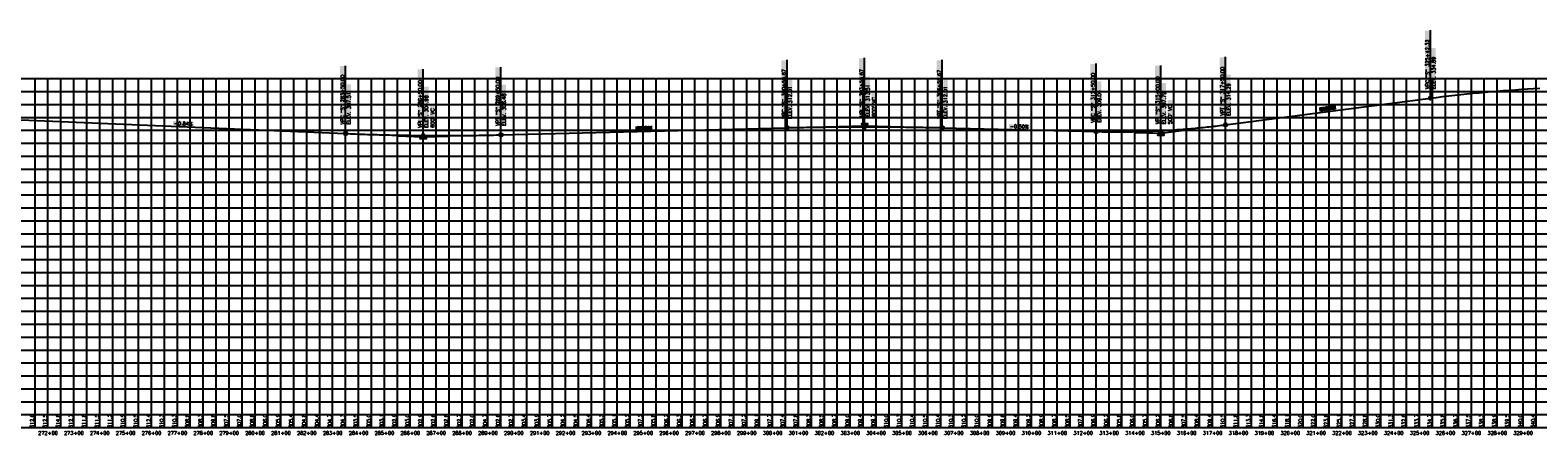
# Model space of a CAD drawing. Extents: x 114466 to 237039, y 16086 to 93345.
# Tile 29 of 81: x 164413 to 170239, y 25586 to 27152. Entities that reach past the tile are written whole.
import ezdxf
from ezdxf.enums import TextEntityAlignment as Align

# ---------------------------------------------------------------- set-up
doc = ezdxf.new("R2010")
doc.units = 0
doc.header["$LTSCALE"] = 50
doc.header["$MEASUREMENT"] = 0
doc.layers.get('0').update_dxf_attribs({"color": 1})
for name, color, linetype in [('STERL_SHIFT2-PBASE', 251, 'Continuous'), ('STERL_SHIFT2-PEGCT', 251, 'Continuous'), ('STERL_SHIFT2-PFGC', 6, 'Continuous'), ('sterl_shift2-PFGCT', 3, 'Continuous'), ('sterl_shift2-PFGCT-B', 3, 'Continuous'), ('STERL_SHIFT2-PGRID', 251, 'Continuous'), ('STERL_SHIFT2-PVGRID', 251, 'Continuous')]:
    doc.layers.add(name, color=color, linetype=linetype)
doc.styles.add('L140', font='ROMANSM.shx', dxfattribs={"height": 14})

# ---------------------------------------------------------------- blocks, each defined once
blk = doc.blocks.new('CRV_CIR')
at = {"color": 155, "const_width": 0.063, "flags": 128}
blk.add_lwpolyline([(-0.0315, 0, 1), (0.0315, 0, 1)], format="xyb", close=True, dxfattribs=at)
for radius in [0.07, 0.0187]:
    blk.add_circle((0, 0), radius)
blk = doc.blocks.new('crv_tri')
for points in [[(0.125, -0.072), (0, 0.144), (-0.125, -0.072)], [(-0.125, -0.072), (0.125, -0.072), (0, 0.144)]]:
    blk.add_hatch(color=155).paths.add_polyline_path(points)
for p, q in [((0, 0.144), (-0.125, -0.072)), ((0.125, -0.072), (0, 0.144)), ((-0.125, -0.072), (0.125, -0.072))]:
    blk.add_line(p, q)
at = {"flags": 128}
for points in [[(0, 0.144), (-0.125, -0.072), (0.125, -0.072)], [(-0.125, -0.072), (0.125, -0.072), (0, 0.144)]]:
    blk.add_lwpolyline(points, close=True, dxfattribs=at)
blk.add_circle((0, 0), 0.025)
blk.add_circle((0, 0), 0.025)
blk.add_circle((0, 0), 0.025)

msp = doc.modelspace()

# ---------------------------------------------------------------- linework, layer by layer
at = {"layer": 'STERL_SHIFT2-PBASE'}
for p, q in [((137615.98245, 25664.70566), (195633.78158, 25664.70566)), ((164431.57245, 25614.70566), (164431.57245, 25664.70566)), ((164481.57245, 25614.70566), (164481.57245, 25664.70566)), ((164531.57245, 25614.70566), (164531.57245, 25664.70566)), ((164581.57245, 25614.70566), (164581.57245, 25664.70566)), ((164631.57245, 25614.70566), (164631.57245, 25664.70566)), ((164681.57245, 25614.70566), (164681.57245, 25664.70566)), ((164731.57245, 25614.70566), (164731.57245, 25664.70566)), ((164781.57245, 25614.70566), (164781.57245, 25664.70566)), ((164831.57245, 25614.70566), (164831.57245, 25664.70566)), ((164881.57245, 25614.70566), (164881.57245, 25664.70566)), ((164931.57245, 25614.70566), (164931.57245, 25664.70566)), ((164981.57245, 25614.70566), (164981.57245, 25664.70566)), ((165031.57245, 25614.70566), (165031.57245, 25664.70566)), ((165081.57245, 25614.70566), (165081.57245, 25664.70566)), ((165131.57245, 25614.70566), (165131.57245, 25664.70566)), ((165181.57245, 25614.70566), (165181.57245, 25664.70566)), ((165231.57245, 25614.70566), (165231.57245, 25664.70566)), ((165281.57245, 25614.70566), (165281.57245, 25664.70566)), ((165331.57245, 25614.70566), (165331.57245, 25664.70566)), ((165381.57245, 25614.70566), (165381.57245, 25664.70566)), ((165431.57245, 25614.70566), (165431.57245, 25664.70566)), ((165481.57245, 25614.70566), (165481.57245, 25664.70566)), ((165531.57245, 25614.70566), (165531.57245, 25664.70566)), ((165581.57245, 25614.70566), (165581.57245, 25664.70566)), ((165631.57245, 25614.70566), (165631.57245, 25664.70566)), ((165681.57245, 25614.70566), (165681.57245, 25664.70566)), ((165731.57245, 25614.70566), (165731.57245, 25664.70566)), ((165781.57245, 25614.70566), (165781.57245, 25664.70566)), ((165831.57245, 25614.70566), (165831.57245, 25664.70566)), ((165881.57245, 25614.70566), (165881.57245, 25664.70566)), ((165931.57245, 25614.70566), (165931.57245, 25664.70566)), ((165981.57245, 25614.70566), (165981.57245, 25664.70566)), ((166031.57245, 25614.70566), (166031.57245, 25664.70566)), ((166081.57245, 25614.70566), (166081.57245, 25664.70566)), ((166131.57245, 25614.70566), (166131.57245, 25664.70566)), ((166181.57245, 25614.70566), (166181.57245, 25664.70566)), ((166231.57245, 25614.70566), (166231.57245, 25664.70566)), ((166281.57245, 25614.70566), (166281.57245, 25664.70566)), ((166331.57245, 25614.70566), (166331.57245, 25664.70566)), ((166381.57245, 25614.70566), (166381.57245, 25664.70566)), ((166431.57245, 25614.70566), (166431.57245, 25664.70566)), ((166481.57245, 25614.70566), (166481.57245, 25664.70566)), ((166531.57245, 25614.70566), (166531.57245, 25664.70566)), ((166581.57245, 25614.70566), (166581.57245, 25664.70566)), ((166631.57245, 25614.70566), (166631.57245, 25664.70566)), ((166681.57245, 25614.70566), (166681.57245, 25664.70566)), ((166731.57245, 25614.70566), (166731.57245, 25664.70566)), ((166781.57245, 25614.70566), (166781.57245, 25664.70566)), ((166831.57245, 25614.70566), (166831.57245, 25664.70566)), ((166881.57245, 25614.70566), (166881.57245, 25664.70566)), ((166931.57245, 25614.70566), (166931.57245, 25664.70566)), ((166981.57245, 25614.70566), (166981.57245, 25664.70566)), ((167031.57245, 25614.70566), (167031.57245, 25664.70566)), ((167081.57245, 25614.70566), (167081.57245, 25664.70566)), ((167131.57245, 25614.70566), (167131.57245, 25664.70566)), ((167181.57245, 25614.70566), (167181.57245, 25664.70566)), ((167231.57245, 25614.70566), (167231.57245, 25664.70566)), ((167281.57245, 25614.70566), (167281.57245, 25664.70566)), ((167331.57245, 25614.70566), (167331.57245, 25664.70566)), ((167381.57245, 25614.70566), (167381.57245, 25664.70566)), ((167431.57245, 25614.70566), (167431.57245, 25664.70566)), ((167481.57245, 25614.70566), (167481.57245, 25664.70566)), ((167531.57245, 25614.70566), (167531.57245, 25664.70566)), ((167581.57245, 25614.70566), (167581.57245, 25664.70566)), ((167631.57245, 25614.70566), (167631.57245, 25664.70566)), ((167681.57245, 25614.70566), (167681.57245, 25664.70566)), ((167731.57245, 25614.70566), (167731.57245, 25664.70566)), ((167781.57245, 25614.70566), (167781.57245, 25664.70566)), ((167831.57245, 25614.70566), (167831.57245, 25664.70566)), ((167881.57245, 25614.70566), (167881.57245, 25664.70566)), ((167931.57245, 25614.70566), (167931.57245, 25664.70566)), ((167981.57245, 25614.70566), (167981.57245, 25664.70566)), ((168031.57245, 25614.70566), (168031.57245, 25664.70566)), ((168081.57245, 25614.70566), (168081.57245, 25664.70566)), ((168131.57245, 25614.70566), (168131.57245, 25664.70566)), ((168181.57245, 25614.70566), (168181.57245, 25664.70566)), ((168231.57245, 25614.70566), (168231.57245, 25664.70566)), ((168281.57245, 25614.70566), (168281.57245, 25664.70566)), ((168331.57245, 25614.70566), (168331.57245, 25664.70566)), ((168381.57245, 25614.70566), (168381.57245, 25664.70566)), ((168431.57245, 25614.70566), (168431.57245, 25664.70566)), ((168481.57245, 25614.70566), (168481.57245, 25664.70566)), ((168531.57245, 25614.70566), (168531.57245, 25664.70566)), ((168581.57245, 25614.70566), (168581.57245, 25664.70566)), ((168631.57245, 25614.70566), (168631.57245, 25664.70566)), ((168681.57245, 25614.70566), (168681.57245, 25664.70566)), ((168731.57245, 25614.70566), (168731.57245, 25664.70566)), ((168781.57245, 25614.70566), (168781.57245, 25664.70566)), ((168831.57245, 25614.70566), (168831.57245, 25664.70566)), ((168881.57245, 25614.70566), (168881.57245, 25664.70566)), ((168931.57245, 25614.70566), (168931.57245, 25664.70566)), ((168981.57245, 25614.70566), (168981.57245, 25664.70566)), ((169031.57245, 25614.70566), (169031.57245, 25664.70566)), ((169081.57245, 25614.70566), (169081.57245, 25664.70566)), ((169131.57245, 25614.70566), (169131.57245, 25664.70566)), ((169181.57245, 25614.70566), (169181.57245, 25664.70566)), ((169231.57245, 25614.70566), (169231.57245, 25664.70566)), ((169281.57245, 25614.70566), (169281.57245, 25664.70566)), ((169331.57245, 25614.70566), (169331.57245, 25664.70566)), ((169381.57245, 25614.70566), (169381.57245, 25664.70566)), ((169431.57245, 25614.70566), (169431.57245, 25664.70566)), ((169481.57245, 25614.70566), (169481.57245, 25664.70566)), ((169531.57245, 25614.70566), (169531.57245, 25664.70566)), ((169581.57245, 25614.70566), (169581.57245, 25664.70566)), ((169631.57245, 25614.70566), (169631.57245, 25664.70566)), ((169681.57245, 25614.70566), (169681.57245, 25664.70566)), ((169731.57245, 25614.70566), (169731.57245, 25664.70566)), ((169781.57245, 25614.70566), (169781.57245, 25664.70566)), ((169831.57245, 25614.70566), (169831.57245, 25664.70566)), ((169881.57245, 25614.70566), (169881.57245, 25664.70566)), ((169931.57245, 25614.70566), (169931.57245, 25664.70566)), ((169981.57245, 25614.70566), (169981.57245, 25664.70566)), ((170031.57245, 25614.70566), (170031.57245, 25664.70566)), ((170081.57245, 25614.70566), (170081.57245, 25664.70566)), ((170131.57245, 25614.70566), (170131.57245, 25664.70566)), ((170181.57245, 25614.70566), (170181.57245, 25664.70566)), ((170231.57245, 25614.70566), (170231.57245, 25664.70566)), ((137615.98245, 25614.70566), (195633.78158, 25614.70566))]:
    msp.add_line(p, q, dxfattribs=at)
at = {"layer": 'STERL_SHIFT2-PFGC'}
for p, q in [((169031.57245, 26786.13703), (169823.89331, 26889.13874)), ((164376.71328, 26805.12773), (165631.57245, 26752.24616)), ((166231.57245, 26747.10372), (167337.2385, 26774.74538)), ((167937.2385, 26774.74538), (168531.57245, 26759.88703))]:
    msp.add_line(p, q, dxfattribs=at)
for points in [[(169823.89331, 26889.13874), (169847.33081, 26892.13435), (169870.76831, 26895.02741), (169894.20581, 26897.81794), (169917.64331, 26900.50593), (169941.08081, 26903.09138), (169964.51831, 26905.57429), (169987.95581, 26907.95466), (170011.39331, 26910.23249), (170034.83081, 26912.40778), (170058.26831, 26914.48054), (170081.70581, 26916.45075), (170105.14331, 26918.31843), (170128.58081, 26920.08356), (170152.01831, 26921.74616), (170175.45581, 26923.30622), (170198.89331, 26924.76374), (170222.33081, 26926.11872), (170245.76831, 26927.37116)], [(165631.57245, 26752.24616), (165640.94745, 26751.856), (165650.32245, 26751.47568), (165659.69745, 26751.10519), (165669.07245, 26750.74454), (165678.44745, 26750.39372), (165687.82245, 26750.05273), (165697.19745, 26749.72159), (165706.57245, 26749.40028), (165715.94745, 26749.0888), (165725.32245, 26748.78716), (165734.69745, 26748.49535), (165744.07245, 26748.21338), (165753.44745, 26747.94124), (165762.82245, 26747.67894), (165772.19745, 26747.42647), (165781.57245, 26747.18384), (165790.94745, 26746.95105), (165800.32245, 26746.72809), (165809.69745, 26746.51496), (165819.07245, 26746.31167), (165828.44745, 26746.11822), (165837.82245, 26745.9346), (165847.19745, 26745.76081), (165856.57245, 26745.59686), (165865.94745, 26745.44275), (165875.32245, 26745.29847), (165884.69745, 26745.16403), (165894.07245, 26745.03942), (165903.44745, 26744.92464), (165912.82245, 26744.8197), (165922.19745, 26744.7246), (165931.57245, 26744.63933), (165940.94745, 26744.5639), (165950.32245, 26744.4983), (165959.69745, 26744.44254), (165969.07245, 26744.39661), (165978.44745, 26744.36052), (165987.82245, 26744.33426), (165997.19745, 26744.31784), (166006.57245, 26744.31125), (166015.94745, 26744.3145), (166025.32245, 26744.32759), (166034.69745, 26744.35051), (166044.07245, 26744.38326), (166053.44745, 26744.42585), (166062.82245, 26744.47827), (166072.19745, 26744.54053), (166081.57245, 26744.61263), (166090.94745, 26744.69456), (166100.32245, 26744.78632), (166109.69745, 26744.88792), (166119.07245, 26744.99936), (166128.44745, 26745.12063), (166137.82245, 26745.25173), (166147.19745, 26745.39267), (166156.57245, 26745.54345), (166165.94745, 26745.70406), (166175.32245, 26745.87451), (166184.69745, 26746.05479), (166194.07245, 26746.24491), (166203.44745, 26746.44486), (166212.82245, 26746.65465), (166222.19745, 26746.87427), (166231.57245, 26747.10372)], [(167337.2385, 26774.74538), (167346.6135, 26774.97609), (167355.9885, 26775.19948), (167365.3635, 26775.41554), (167374.7385, 26775.62428), (167384.1135, 26775.8257), (167393.4885, 26776.01979), (167402.8635, 26776.20656), (167412.2385, 26776.386), (167421.6135, 26776.55812), (167430.9885, 26776.72292), (167440.3635, 26776.88039), (167449.7385, 26777.03053), (167459.1135, 26777.17335), (167468.4885, 26777.30885), (167477.8635, 26777.43703), (167487.2385, 26777.55788), (167496.6135, 26777.6714), (167505.9885, 26777.7776), (167515.3635, 26777.87648), (167524.7385, 26777.96803), (167534.1135, 26778.05226), (167543.4885, 26778.12917), (167552.8635, 26778.19875), (167562.2385, 26778.261), (167571.6135, 26778.31593), (167580.9885, 26778.36354), (167590.3635, 26778.40382), (167599.7385, 26778.43678), (167609.1135, 26778.46242), (167618.4885, 26778.48073), (167627.8635, 26778.49171), (167637.2385, 26778.49538), (167646.6135, 26778.49171), (167655.9885, 26778.48073), (167665.3635, 26778.46242), (167674.7385, 26778.43678), (167684.1135, 26778.40382), (167693.4885, 26778.36354), (167702.8635, 26778.31593), (167712.2385, 26778.261), (167721.6135, 26778.19875), (167730.9885, 26778.12917), (167740.3635, 26778.05226), (167749.7385, 26777.96803), (167759.1135, 26777.87648), (167768.4885, 26777.7776), (167777.8635, 26777.6714), (167787.2385, 26777.55788), (167796.6135, 26777.43703), (167805.9885, 26777.30885), (167815.3635, 26777.17335), (167824.7385, 26777.03053), (167834.1135, 26776.88039), (167843.4885, 26776.72292), (167852.8635, 26776.55812), (167862.2385, 26776.386), (167871.6135, 26776.20656), (167880.9885, 26776.01979), (167890.3635, 26775.8257), (167899.7385, 26775.62428), (167909.1135, 26775.41554), (167918.4885, 26775.19948), (167927.8635, 26774.97609), (167937.2385, 26774.74538)], [(168531.57245, 26759.88703), (168539.38495, 26759.70118), (168547.19745, 26759.53424), (168555.00995, 26759.38623), (168562.82245, 26759.25714), (168570.63495, 26759.14698), (168578.44745, 26759.05573), (168586.25995, 26758.9834), (168594.07245, 26758.93), (168601.88495, 26758.89551), (168609.69745, 26758.87995), (168617.50995, 26758.8833), (168625.32245, 26758.90558), (168633.13495, 26758.94678), (168640.94745, 26759.0069), (168648.75995, 26759.08594), (168656.57245, 26759.1839), (168664.38495, 26759.30079), (168672.19745, 26759.43659), (168680.00995, 26759.59131), (168687.82245, 26759.76496), (168695.63495, 26759.95752), (168703.44745, 26760.16901), (168711.25995, 26760.39942), (168719.07245, 26760.64875), (168726.88495, 26760.917), (168734.69745, 26761.20417), (168742.50995, 26761.51026), (168750.32245, 26761.83527), (168758.13495, 26762.1792), (168765.94745, 26762.54206), (168773.75995, 26762.92383), (168781.57245, 26763.32453), (168789.38495, 26763.74414), (168797.19745, 26764.18268), (168805.00995, 26764.64014), (168812.82245, 26765.11652), (168820.63495, 26765.61182), (168828.44745, 26766.12604), (168836.25995, 26766.65918), (168844.07245, 26767.21125), (168851.88495, 26767.78223), (168859.69745, 26768.37214), (168867.50995, 26768.98096), (168875.32245, 26769.60871), (168883.13495, 26770.25537), (168890.94745, 26770.92096), (168898.75995, 26771.60547), (168906.57245, 26772.3089), (168914.38495, 26773.03125), (168922.19745, 26773.77253), (168930.00995, 26774.53272), (168937.82245, 26775.31183), (168945.63495, 26776.10987), (168953.44745, 26776.92682), (168961.25995, 26777.7627), (168969.07245, 26778.6175), (168976.88495, 26779.49121), (168984.69745, 26780.38385), (168992.50995, 26781.29541), (169000.32245, 26782.22589), (169008.13495, 26783.1753), (169015.94745, 26784.14362), (169023.75995, 26785.13086), (169031.57245, 26786.13703)]]:
    msp.add_lwpolyline(points, dxfattribs=at)
at = {"layer": 'sterl_shift2-PFGCT'}
for p, q in [((169823.89331, 26889.13874), (169823.89331, 27152.30541)), ((167337.2385, 26774.74538), (167337.2385, 27037.91204)), ((167637.2385, 26782.24538), (167637.2385, 27045.41204)), ((167937.2385, 26774.74538), (167937.2385, 27037.91204)), ((169031.57245, 26786.13703), (169031.57245, 27048.66656)), ((165631.57245, 26752.24616), (165631.57245, 27014.39686)), ((165931.57245, 26739.60373), (165931.57245, 27001.45663)), ((166231.57245, 26747.10373), (166231.57245, 27009.22077)), ((168531.57245, 26759.88703), (168531.57245, 27023.14067)), ((168781.57245, 26753.63703), (168781.57245, 27015.11818))]:
    msp.add_line(p, q, dxfattribs=at)
at = {"layer": 'sterl_shift2-PFGCT', "color": 155}
for points in [[(169820.42664, 26924.60541), (169802.02664, 26924.60541), (169820.42664, 27150.33874), (169802.02664, 27150.33874)], [(167333.77184, 26810.21204), (167315.37184, 26810.21204), (167333.77184, 27035.94538), (167315.37184, 27035.94538)], [(167633.77184, 26817.71204), (167615.37184, 26817.71204), (167633.77184, 27043.44538), (167615.37184, 27043.44538)], [(167933.77184, 26810.21204), (167915.37184, 26810.21204), (167933.77184, 27035.94538), (167915.37184, 27035.94538)], [(169028.10578, 26821.60369), (169009.70578, 26821.60369), (169028.10578, 27047.33703), (169009.70578, 27047.33703)], [(169844.29331, 26924.73874), (169827.49331, 26924.73874), (169844.29331, 27083.53874), (169827.49331, 27083.53874)], [(165628.10578, 26787.71283), (165609.70578, 26787.71283), (165628.10578, 27013.44616), (165609.70578, 27013.44616)], [(165928.10578, 26775.07039), (165909.70578, 26775.07039), (165928.10578, 27000.80373), (165909.70578, 27000.80373)], [(166228.10578, 26782.57039), (166209.70578, 26782.57039), (166228.10578, 27008.30373), (166209.70578, 27008.30373)], [(168528.10578, 26795.35369), (168509.70578, 26795.35369), (168528.10578, 27021.08703), (168509.70578, 27021.08703)], [(168778.10578, 26789.10369), (168759.70578, 26789.10369), (168778.10578, 27014.83703), (168759.70578, 27014.83703)], [(169051.97245, 26821.73703), (169035.17245, 26821.73703), (169051.97245, 26980.53703), (169035.17245, 26980.53703)], [(165651.97245, 26787.84616), (165635.17245, 26787.84616), (165651.97245, 26942.64616), (165635.17245, 26942.64616)], [(165951.97245, 26775.20373), (165935.17245, 26775.20373), (165951.97245, 26934.00373), (165935.17245, 26934.00373)], [(166251.97245, 26782.70373), (166235.17245, 26782.70373), (166251.97245, 26941.50373), (166235.17245, 26941.50373)], [(167357.6385, 26810.34538), (167340.8385, 26810.34538), (167357.6385, 26965.14538), (167340.8385, 26965.14538)], [(167657.6385, 26817.84538), (167640.8385, 26817.84538), (167657.6385, 26972.64538), (167640.8385, 26972.64538)], [(167957.6385, 26810.34538), (167940.8385, 26810.34538), (167957.6385, 26965.14538), (167940.8385, 26965.14538)], [(168551.97245, 26795.48703), (168535.17245, 26795.48703), (168551.97245, 26954.28703), (168535.17245, 26954.28703)], [(168801.97245, 26789.23703), (168785.17245, 26789.23703), (168801.97245, 26948.03703), (168785.17245, 26948.03703)], [(165976.10578, 26775.07039), (165957.70578, 26775.07039), (165976.10578, 26867.47039), (165957.70578, 26867.47039)], [(167681.77184, 26817.71204), (167663.37184, 26817.71204), (167681.77184, 26910.11204), (167663.37184, 26910.11204)], [(168826.10578, 26789.10369), (168807.70578, 26789.10369), (168826.10578, 26881.50369), (168807.70578, 26881.50369)], [(169394.47736, 26836.94898), (169392.31359, 26853.60906), (169460.05988, 26845.46666), (169457.89611, 26862.12674)], [(164964.59635, 26783.95917), (164965.30475, 26800.74422), (165043.99234, 26780.60835), (165044.70074, 26797.39341)], [(166751.25921, 26763.6963), (166750.83898, 26780.49105), (166817.37185, 26765.35055), (166816.95162, 26782.14529)], [(168194.77452, 26771.90896), (168195.19475, 26788.7037), (168274.21632, 26769.9212), (168274.63655, 26786.71594)]]:
    msp.add_solid(points, dxfattribs=at)
at = {"layer": 'sterl_shift2-PFGCT-B'}
for p, q in [((165831.66112, 26743.81413), (165931.57245, 26739.60372)), ((165931.57245, 26739.60372), (166031.54121, 26742.10294)), ((167537.26974, 26779.74616), (167637.2385, 26782.24538)), ((167637.2385, 26782.24538), (167737.20727, 26779.74616)), ((168681.60368, 26756.13625), (168781.57245, 26753.63703)), ((168781.57245, 26753.63703), (168880.73801, 26766.52855))]:
    msp.add_line(p, q, dxfattribs=at)
at = {"layer": 'STERL_SHIFT2-PGRID'}
for p, q in [((137615.98245, 26964.70566), (195633.78158, 26964.70566)), ((164431.57245, 25664.70566), (164431.57245, 26964.70566)), ((164481.57245, 25664.70566), (164481.57245, 26964.70566)), ((164531.57245, 25664.70566), (164531.57245, 26964.70566)), ((164581.57245, 25664.70566), (164581.57245, 26964.70566)), ((164631.57245, 25664.70566), (164631.57245, 26964.70566)), ((164681.57245, 25664.70566), (164681.57245, 26964.70566)), ((164731.57245, 25664.70566), (164731.57245, 26964.70566)), ((164781.57245, 25664.70566), (164781.57245, 26964.70566)), ((164831.57245, 25664.70566), (164831.57245, 26964.70566)), ((164881.57245, 25664.70566), (164881.57245, 26964.70566)), ((164931.57245, 25664.70566), (164931.57245, 26964.70566)), ((164981.57245, 25664.70566), (164981.57245, 26964.70566)), ((165031.57245, 25664.70566), (165031.57245, 26964.70566)), ((165081.57245, 25664.70566), (165081.57245, 26964.70566)), ((165131.57245, 25664.70566), (165131.57245, 26964.70566)), ((165181.57245, 25664.70566), (165181.57245, 26964.70566)), ((165231.57245, 25664.70566), (165231.57245, 26964.70566)), ((165281.57245, 25664.70566), (165281.57245, 26964.70566)), ((165331.57245, 25664.70566), (165331.57245, 26964.70566)), ((165381.57245, 25664.70566), (165381.57245, 26964.70566)), ((165431.57245, 25664.70566), (165431.57245, 26964.70566)), ((165481.57245, 25664.70566), (165481.57245, 26964.70566)), ((165531.57245, 25664.70566), (165531.57245, 26964.70566)), ((165581.57245, 25664.70566), (165581.57245, 26964.70566)), ((165631.57245, 25664.70566), (165631.57245, 26964.70566)), ((165681.57245, 25664.70566), (165681.57245, 26964.70566)), ((165731.57245, 25664.70566), (165731.57245, 26964.70566)), ((165781.57245, 25664.70566), (165781.57245, 26964.70566)), ((165831.57245, 25664.70566), (165831.57245, 26964.70566)), ((165881.57245, 25664.70566), (165881.57245, 26964.70566)), ((165931.57245, 25664.70566), (165931.57245, 26964.70566)), ((165981.57245, 25664.70566), (165981.57245, 26964.70566)), ((166031.57245, 25664.70566), (166031.57245, 26964.70566)), ((166081.57245, 25664.70566), (166081.57245, 26964.70566)), ((166131.57245, 25664.70566), (166131.57245, 26964.70566)), ((166181.57245, 25664.70566), (166181.57245, 26964.70566)), ((166231.57245, 25664.70566), (166231.57245, 26964.70566)), ((166281.57245, 25664.70566), (166281.57245, 26964.70566)), ((166331.57245, 25664.70566), (166331.57245, 26964.70566)), ((166381.57245, 25664.70566), (166381.57245, 26964.70566)), ((166431.57245, 25664.70566), (166431.57245, 26964.70566)), ((166481.57245, 25664.70566), (166481.57245, 26964.70566)), ((166531.57245, 25664.70566), (166531.57245, 26964.70566)), ((166581.57245, 25664.70566), (166581.57245, 26964.70566)), ((166631.57245, 25664.70566), (166631.57245, 26964.70566)), ((166681.57245, 25664.70566), (166681.57245, 26964.70566)), ((166731.57245, 25664.70566), (166731.57245, 26964.70566)), ((166781.57245, 25664.70566), (166781.57245, 26964.70566)), ((166831.57245, 25664.70566), (166831.57245, 26964.70566)), ((166881.57245, 25664.70566), (166881.57245, 26964.70566)), ((166931.57245, 25664.70566), (166931.57245, 26964.70566)), ((166981.57245, 25664.70566), (166981.57245, 26964.70566)), ((167031.57245, 25664.70566), (167031.57245, 26964.70566)), ((167081.57245, 25664.70566), (167081.57245, 26964.70566)), ((167131.57245, 25664.70566), (167131.57245, 26964.70566)), ((167181.57245, 25664.70566), (167181.57245, 26964.70566)), ((167231.57245, 25664.70566), (167231.57245, 26964.70566)), ((167281.57245, 25664.70566), (167281.57245, 26964.70566)), ((167331.57245, 25664.70566), (167331.57245, 26964.70566)), ((167381.57245, 25664.70566), (167381.57245, 26964.70566)), ((167431.57245, 25664.70566), (167431.57245, 26964.70566)), ((167481.57245, 25664.70566), (167481.57245, 26964.70566)), ((167531.57245, 25664.70566), (167531.57245, 26964.70566)), ((167581.57245, 25664.70566), (167581.57245, 26964.70566)), ((167631.57245, 25664.70566), (167631.57245, 26964.70566)), ((167681.57245, 25664.70566), (167681.57245, 26964.70566)), ((167731.57245, 25664.70566), (167731.57245, 26964.70566)), ((167781.57245, 25664.70566), (167781.57245, 26964.70566)), ((167831.57245, 25664.70566), (167831.57245, 26964.70566)), ((167881.57245, 25664.70566), (167881.57245, 26964.70566)), ((167931.57245, 25664.70566), (167931.57245, 26964.70566)), ((167981.57245, 25664.70566), (167981.57245, 26964.70566)), ((168031.57245, 25664.70566), (168031.57245, 26964.70566)), ((168081.57245, 25664.70566), (168081.57245, 26964.70566)), ((168131.57245, 25664.70566), (168131.57245, 26964.70566)), ((168181.57245, 25664.70566), (168181.57245, 26964.70566)), ((168231.57245, 25664.70566), (168231.57245, 26964.70566)), ((168281.57245, 25664.70566), (168281.57245, 26964.70566)), ((168331.57245, 25664.70566), (168331.57245, 26964.70566)), ((168381.57245, 25664.70566), (168381.57245, 26964.70566)), ((168431.57245, 25664.70566), (168431.57245, 26964.70566)), ((168481.57245, 25664.70566), (168481.57245, 26964.70566)), ((168531.57245, 25664.70566), (168531.57245, 26964.70566)), ((168581.57245, 25664.70566), (168581.57245, 26964.70566)), ((168631.57245, 25664.70566), (168631.57245, 26964.70566)), ((168681.57245, 25664.70566), (168681.57245, 26964.70566)), ((168731.57245, 25664.70566), (168731.57245, 26964.70566)), ((168781.57245, 25664.70566), (168781.57245, 26964.70566)), ((168831.57245, 25664.70566), (168831.57245, 26964.70566)), ((168881.57245, 25664.70566), (168881.57245, 26964.70566)), ((168931.57245, 25664.70566), (168931.57245, 26964.70566)), ((168981.57245, 25664.70566), (168981.57245, 26964.70566)), ((169031.57245, 25664.70566), (169031.57245, 26964.70566)), ((169081.57245, 25664.70566), (169081.57245, 26964.70566)), ((169131.57245, 25664.70566), (169131.57245, 26964.70566)), ((169181.57245, 25664.70566), (169181.57245, 26964.70566)), ((169231.57245, 25664.70566), (169231.57245, 26964.70566)), ((169281.57245, 25664.70566), (169281.57245, 26964.70566)), ((169331.57245, 25664.70566), (169331.57245, 26964.70566)), ((169381.57245, 25664.70566), (169381.57245, 26964.70566)), ((169431.57245, 25664.70566), (169431.57245, 26964.70566)), ((169481.57245, 25664.70566), (169481.57245, 26964.70566)), ((169531.57245, 25664.70566), (169531.57245, 26964.70566)), ((169581.57245, 25664.70566), (169581.57245, 26964.70566)), ((169631.57245, 25664.70566), (169631.57245, 26964.70566)), ((169681.57245, 25664.70566), (169681.57245, 26964.70566)), ((169731.57245, 25664.70566), (169731.57245, 26964.70566)), ((169781.57245, 25664.70566), (169781.57245, 26964.70566)), ((169831.57245, 25664.70566), (169831.57245, 26964.70566)), ((169881.57245, 25664.70566), (169881.57245, 26964.70566)), ((169931.57245, 25664.70566), (169931.57245, 26964.70566)), ((169981.57245, 25664.70566), (169981.57245, 26964.70566)), ((170031.57245, 25664.70566), (170031.57245, 26964.70566)), ((170081.57245, 25664.70566), (170081.57245, 26964.70566)), ((170131.57245, 25664.70566), (170131.57245, 26964.70566)), ((170181.57245, 25664.70566), (170181.57245, 26964.70566)), ((170231.57245, 25664.70566), (170231.57245, 26964.70566)), ((137615.98245, 26914.70566), (195633.78158, 26914.70566)), ((137615.98245, 26864.70566), (195633.78158, 26864.70566)), ((137615.98245, 26814.70566), (195633.78158, 26814.70566)), ((137615.98245, 26764.70566), (195633.78158, 26764.70566)), ((137615.98245, 26714.70566), (195633.78158, 26714.70566)), ((137615.98245, 26664.70566), (195633.78158, 26664.70566)), ((137615.98245, 26614.70566), (195633.78158, 26614.70566)), ((137615.98245, 26564.70566), (195633.78158, 26564.70566)), ((137615.98245, 26514.70566), (195633.78158, 26514.70566)), ((137615.98245, 26464.70566), (195633.78158, 26464.70566)), ((137615.98245, 26414.70566), (195633.78158, 26414.70566)), ((137615.98245, 26364.70566), (195633.78158, 26364.70566)), ((137615.98245, 26314.70566), (195633.78158, 26314.70566)), ((137615.98245, 26264.70566), (195633.78158, 26264.70566)), ((137615.98245, 26214.70566), (195633.78158, 26214.70566)), ((137615.98245, 26164.70566), (195633.78158, 26164.70566)), ((137615.98245, 26114.70566), (195633.78158, 26114.70566)), ((137615.98245, 26064.70566), (195633.78158, 26064.70566)), ((137615.98245, 26014.70566), (195633.78158, 26014.70566)), ((137615.98245, 25964.70566), (195633.78158, 25964.70566)), ((137615.98245, 25914.70566), (195633.78158, 25914.70566)), ((137615.98245, 25864.70566), (195633.78158, 25864.70566)), ((137615.98245, 25814.70566), (195633.78158, 25814.70566)), ((137615.98245, 25764.70566), (195633.78158, 25764.70566)), ((137615.98245, 25714.70566), (195633.78158, 25714.70566))]:
    msp.add_line(p, q, dxfattribs=at)
at = {"layer": 'STERL_SHIFT2-PVGRID'}
for p, q in [((170231.57245, 25664.70566), (170231.57245, 26916.54198)), ((169581.57245, 25664.70566), (169581.57245, 26858.86772)), ((169631.57245, 25664.70566), (169631.57245, 26864.6979)), ((169681.57245, 25664.70566), (169681.57245, 26871.34773)), ((169731.57245, 25664.70566), (169731.57245, 26877.49623)), ((169781.57245, 25664.70566), (169781.57245, 26883.21533)), ((169831.57245, 25664.70566), (169831.57245, 26888.1195)), ((169881.57245, 25664.70566), (169881.57245, 26893.6868)), ((169931.57245, 25664.70566), (169931.57245, 26898.33461)), ((169981.57245, 25664.70566), (169981.57245, 26902.12177)), ((170031.57245, 25664.70566), (170031.57245, 26905.97712)), ((170081.57245, 25664.70566), (170081.57245, 26909.35412)), ((170131.57245, 25664.70566), (170131.57245, 26912.24358)), ((170181.57245, 25664.70566), (170181.57245, 26914.48469)), ((169281.57245, 25664.70566), (169281.57245, 26804.9764)), ((169331.57245, 25664.70566), (169331.57245, 26814.61752)), ((169381.57245, 25664.70566), (169381.57245, 26824.51478)), ((169431.57245, 25664.70566), (169431.57245, 26833.50521)), ((169481.57245, 25664.70566), (169481.57245, 26840.34232)), ((169531.57245, 25664.70566), (169531.57245, 26851.03084)), ((164431.57245, 25664.70566), (164431.57245, 26777.6912)), ((164481.57245, 25664.70566), (164481.57245, 26777.32612)), ((164531.57245, 25664.70566), (164531.57245, 26788.775)), ((164581.57245, 25664.70566), (164581.57245, 26778.36391)), ((164631.57245, 25664.70566), (164631.57245, 26773.70228)), ((164681.57245, 25664.70566), (164681.57245, 26772.12)), ((164731.57245, 25664.70566), (164731.57245, 26770.67617)), ((164781.57245, 25664.70566), (164781.57245, 26769.07626)), ((164831.57245, 25664.70566), (164831.57245, 26767.44772)), ((164881.57245, 25664.70566), (164881.57245, 26776.64587)), ((164931.57245, 25664.70566), (164931.57245, 26766.17087)), ((164981.57245, 25664.70566), (164981.57245, 26766.05928)), ((165031.57245, 25664.70566), (165031.57245, 26758.56535)), ((165081.57245, 25664.70566), (165081.57245, 26755.96506)), ((165131.57245, 25664.70566), (165131.57245, 26763.53915)), ((165181.57245, 25664.70566), (165181.57245, 26752.02326)), ((165231.57245, 25664.70566), (165231.57245, 26749.88055)), ((165281.57245, 25664.70566), (165281.57245, 26758.77426)), ((165331.57245, 25664.70566), (165331.57245, 26744.95017)), ((165381.57245, 25664.70566), (165381.57245, 26743.95636)), ((165431.57245, 25664.70566), (165431.57245, 26741.62842)), ((166431.57245, 25664.70566), (166431.57245, 26743.4299)), ((166581.57245, 25664.70566), (166581.57245, 26746.95121)), ((166631.57245, 25664.70566), (166631.57245, 26741.33306)), ((166781.57245, 25664.70566), (166781.57245, 26750.94523)), ((166831.57245, 25664.70566), (166831.57245, 26743.93196)), ((166881.57245, 25664.70566), (166881.57245, 26745.62754)), ((166931.57245, 25664.70566), (166931.57245, 26746.05515)), ((166981.57245, 25664.70566), (166981.57245, 26747.36818)), ((167031.57245, 25664.70566), (167031.57245, 26748.20427)), ((167081.57245, 25664.70566), (167081.57245, 26748.96483)), ((167131.57245, 25664.70566), (167131.57245, 26750.30896)), ((167181.57245, 25664.70566), (167181.57245, 26750.66855)), ((167231.57245, 25664.70566), (167231.57245, 26760.10393)), ((167281.57245, 25664.70566), (167281.57245, 26753.42138)), ((167331.57245, 25664.70566), (167331.57245, 26751.79422)), ((167381.57245, 25664.70566), (167381.57245, 26753.80442)), ((167431.57245, 25664.70566), (167431.57245, 26756.10963)), ((167481.57245, 25664.70566), (167481.57245, 26757.38675)), ((167531.57245, 25664.70566), (167531.57245, 26758.4018)), ((167581.57245, 25664.70566), (167581.57245, 26759.78251)), ((167631.57245, 25664.70566), (167631.57245, 26761.68244)), ((167681.57245, 25664.70566), (167681.57245, 26763.20909)), ((167731.57245, 25664.70566), (167731.57245, 26764.9127)), ((167781.57245, 25664.70566), (167781.57245, 26766.1708)), ((167831.57245, 25664.70566), (167831.57245, 26766.71008)), ((167881.57245, 25664.70566), (167881.57245, 26767.03223)), ((167931.57245, 25664.70566), (167931.57245, 26766.57506)), ((167981.57245, 25664.70566), (167981.57245, 26766.27824)), ((168031.57245, 25664.70566), (168031.57245, 26765.50118)), ((168081.57245, 25664.70566), (168081.57245, 26764.86778)), ((168131.57245, 25664.70566), (168131.57245, 26764.35957)), ((168181.57245, 25664.70566), (168181.57245, 26762.82532)), ((168231.57245, 25664.70566), (168231.57245, 26761.73757)), ((168281.57245, 25664.70566), (168281.57245, 26760.79482)), ((168331.57245, 25664.70566), (168331.57245, 26759.13707)), ((168381.57245, 25664.70566), (168381.57245, 26758.34992)), ((168431.57245, 25664.70566), (168431.57245, 26757.2136)), ((168481.57245, 25664.70566), (168481.57245, 26753.54561)), ((168531.57245, 25664.70566), (168531.57245, 26749.00945)), ((168581.57245, 25664.70566), (168581.57245, 26745.88862)), ((168631.57245, 25664.70566), (168631.57245, 26743.77997)), ((168681.57245, 25664.70566), (168681.57245, 26744.47789)), ((168731.57245, 25664.70566), (168731.57245, 26743.39857)), ((168781.57245, 25664.70566), (168781.57245, 26745.51431)), ((168831.57245, 25664.70566), (168831.57245, 26748.89525)), ((168881.57245, 25664.70566), (168881.57245, 26751.98868)), ((168931.57245, 25664.70566), (168931.57245, 26756.64714)), ((168981.57245, 25664.70566), (168981.57245, 26761.67092)), ((169031.57245, 25664.70566), (169031.57245, 26767.0006)), ((169081.57245, 25664.70566), (169081.57245, 26773.65278)), ((169131.57245, 25664.70566), (169131.57245, 26781.27542)), ((169181.57245, 25664.70566), (169181.57245, 26788.53339)), ((169231.57245, 25664.70566), (169231.57245, 26796.65713)), ((165481.57245, 25664.70566), (165481.57245, 26738.90311)), ((165531.57245, 25664.70566), (165531.57245, 26736.69804)), ((165581.57245, 25664.70566), (165581.57245, 26738.29649)), ((165631.57245, 25664.70566), (165631.57245, 26735.98306)), ((165681.57245, 25664.70566), (165681.57245, 26732.43843)), ((165731.57245, 25664.70566), (165731.57245, 26739.53372)), ((165781.57245, 25664.70566), (165781.57245, 26730.08577)), ((165831.57245, 25664.70566), (165831.57245, 26729.16311)), ((165881.57245, 25664.70566), (165881.57245, 26729.85969)), ((165931.57245, 25664.70566), (165931.57245, 26728.99172)), ((165981.57245, 25664.70566), (165981.57245, 26727.75063)), ((166031.57245, 25664.70566), (166031.57245, 26728.51816)), ((166081.57245, 25664.70566), (166081.57245, 26728.2353)), ((166131.57245, 25664.70566), (166131.57245, 26724.49323)), ((166181.57245, 25664.70566), (166181.57245, 26738.29207)), ((166231.57245, 25664.70566), (166231.57245, 26727.50457)), ((166281.57245, 25664.70566), (166281.57245, 26728.29123)), ((166331.57245, 25664.70566), (166331.57245, 26731.87675)), ((166381.57245, 25664.70566), (166381.57245, 26734.08628)), ((166481.57245, 25664.70566), (166481.57245, 26735.8348)), ((166531.57245, 25664.70566), (166531.57245, 26737.44456)), ((166681.57245, 25664.70566), (166681.57245, 26739.98754)), ((166731.57245, 25664.70566), (166731.57245, 26740.71816))]:
    msp.add_line(p, q, dxfattribs=at)

# ---------------------------------------------------------------- block references
at = {"layer": 'sterl_shift2-PFGCT-B', "xscale": 100, "yscale": 100, "zscale": 100}
for name, p in [('CRV_CIR', (169823.89331, 26889.13874)), ('CRV_CIR', (165631.57245, 26752.24616)), ('crv_tri', (165931.57245, 26739.60373)), ('CRV_CIR', (166231.57245, 26747.10373)), ('CRV_CIR', (167337.2385, 26774.74538)), ('CRV_CIR', (167937.2385, 26774.74538)), ('CRV_CIR', (168531.57245, 26759.88703)), ('crv_tri', (168781.57245, 26753.63703)), ('CRV_CIR', (169031.57245, 26786.13703))]:
    msp.add_blockref(name, p, dxfattribs=at)
at = {"layer": 'sterl_shift2-PFGCT-B', "xscale": 100, "yscale": 100, "zscale": 100, "rotation": 180}
msp.add_blockref('crv_tri', (167637.2385, 26782.24538), dxfattribs=at)

# ---------------------------------------------------------------- texts
at = {"layer": 'STERL_SHIFT2-PEGCT', "style": 'L140'}
for s, p in [('312.6', (164431.57245, 25639.70566)), ('312.5', (164481.57245, 25639.70566)), ('314.8', (164531.57245, 25639.70566)), ('312.7', (164581.57245, 25639.70566)), ('311.8', (164631.57245, 25639.70566)), ('311.5', (164681.57245, 25639.70566)), ('311.2', (164731.57245, 25639.70566)), ('310.9', (164781.57245, 25639.70566)), ('310.5', (164831.57245, 25639.70566)), ('312.4', (164881.57245, 25639.70566)), ('310.3', (164931.57245, 25639.70566)), ('310.3', (164981.57245, 25639.70566)), ('308.8', (165031.57245, 25639.70566)), ('308.3', (165081.57245, 25639.70566)), ('309.8', (165131.57245, 25639.70566)), ('307.5', (165181.57245, 25639.70566)), ('307.0', (165231.57245, 25639.70566)), ('308.8', (165281.57245, 25639.70566)), ('306.0', (165331.57245, 25639.70566)), ('305.9', (165381.57245, 25639.70566)), ('305.4', (165431.57245, 25639.70566)), ('304.8', (165481.57245, 25639.70566)), ('304.4', (165531.57245, 25639.70566)), ('304.7', (165581.57245, 25639.70566)), ('304.3', (165631.57245, 25639.70566)), ('303.5', (165681.57245, 25639.70566)), ('305.0', (165731.57245, 25639.70566)), ('303.1', (165781.57245, 25639.70566)), ('302.9', (165831.57245, 25639.70566)), ('303.0', (165881.57245, 25639.70566)), ('302.9', (165931.57245, 25639.70566)), ('302.6', (165981.57245, 25639.70566)), ('302.8', (166031.57245, 25639.70566)), ('302.7', (166081.57245, 25639.70566)), ('302.0', (166131.57245, 25639.70566)), ('304.7', (166181.57245, 25639.70566)), ('302.6', (166231.57245, 25639.70566)), ('302.7', (166281.57245, 25639.70566)), ('303.4', (166331.57245, 25639.70566)), ('303.9', (166381.57245, 25639.70566)), ('305.7', (166431.57245, 25639.70566)), ('304.2', (166481.57245, 25639.70566)), ('304.5', (166531.57245, 25639.70566)), ('306.4', (166581.57245, 25639.70566)), ('305.3', (166631.57245, 25639.70566)), ('305.1', (166681.57245, 25639.70566)), ('305.2', (166731.57245, 25639.70566)), ('307.2', (166781.57245, 25639.70566)), ('305.8', (166831.57245, 25639.70566)), ('306.2', (166881.57245, 25639.70566)), ('306.3', (166931.57245, 25639.70566)), ('306.5', (166981.57245, 25639.70566)), ('306.7', (167031.57245, 25639.70566)), ('306.9', (167081.57245, 25639.70566)), ('307.1', (167131.57245, 25639.70566)), ('307.2', (167181.57245, 25639.70566)), ('309.1', (167231.57245, 25639.70566)), ('307.7', (167281.57245, 25639.70566)), ('307.4', (167331.57245, 25639.70566)), ('307.8', (167381.57245, 25639.70566)), ('308.3', (167431.57245, 25639.70566)), ('308.5', (167481.57245, 25639.70566)), ('308.7', (167531.57245, 25639.70566)), ('309.0', (167581.57245, 25639.70566)), ('309.4', (167631.57245, 25639.70566)), ('309.7', (167681.57245, 25639.70566)), ('310.0', (167731.57245, 25639.70566)), ('310.3', (167781.57245, 25639.70566)), ('310.4', (167831.57245, 25639.70566)), ('310.5', (167881.57245, 25639.70566)), ('310.4', (167931.57245, 25639.70566)), ('310.3', (167981.57245, 25639.70566)), ('310.2', (168031.57245, 25639.70566)), ('310.0', (168081.57245, 25639.70566)), ('309.9', (168131.57245, 25639.70566)), ('309.6', (168181.57245, 25639.70566)), ('309.4', (168231.57245, 25639.70566)), ('309.2', (168281.57245, 25639.70566)), ('308.9', (168331.57245, 25639.70566)), ('308.7', (168381.57245, 25639.70566)), ('308.5', (168431.57245, 25639.70566)), ('307.8', (168481.57245, 25639.70566)), ('306.9', (168531.57245, 25639.70566)), ('306.2', (168581.57245, 25639.70566)), ('305.8', (168631.57245, 25639.70566)), ('306.0', (168681.57245, 25639.70566)), ('305.7', (168731.57245, 25639.70566)), ('306.2', (168781.57245, 25639.70566)), ('306.8', (168831.57245, 25639.70566)), ('307.5', (168881.57245, 25639.70566)), ('308.4', (168931.57245, 25639.70566)), ('309.4', (168981.57245, 25639.70566)), ('310.5', (169031.57245, 25639.70566)), ('311.8', (169081.57245, 25639.70566)), ('313.3', (169131.57245, 25639.70566)), ('314.8', (169181.57245, 25639.70566)), ('316.4', (169231.57245, 25639.70566)), ('318.1', (169281.57245, 25639.70566)), ('320.0', (169331.57245, 25639.70566)), ('322.0', (169381.57245, 25639.70566)), ('323.8', (169431.57245, 25639.70566)), ('325.1', (169481.57245, 25639.70566)), ('327.3', (169531.57245, 25639.70566)), ('328.8', (169581.57245, 25639.70566)), ('330.0', (169631.57245, 25639.70566)), ('331.3', (169681.57245, 25639.70566)), ('332.6', (169731.57245, 25639.70566)), ('333.7', (169781.57245, 25639.70566)), ('334.7', (169831.57245, 25639.70566)), ('335.8', (169881.57245, 25639.70566)), ('336.7', (169931.57245, 25639.70566)), ('337.5', (169981.57245, 25639.70566)), ('338.3', (170031.57245, 25639.70566)), ('338.9', (170081.57245, 25639.70566)), ('339.5', (170131.57245, 25639.70566)), ('340.0', (170181.57245, 25639.70566)), ('340.4', (170231.57245, 25639.70566))]:
    msp.add_text(s, height=14, rotation=90, dxfattribs=at).set_placement(p, align=Align.BOTTOM_CENTER)
for s, p in [('272+00', (164481.57245, 25593.70566)), ('273+00', (164581.57245, 25593.70566)), ('274+00', (164681.57245, 25593.70566)), ('275+00', (164781.57245, 25593.70566)), ('276+00', (164881.57245, 25593.70566)), ('277+00', (164981.57245, 25593.70566)), ('278+00', (165081.57245, 25593.70566)), ('279+00', (165181.57245, 25593.70566)), ('280+00', (165281.57245, 25593.70566)), ('281+00', (165381.57245, 25593.70566)), ('282+00', (165481.57245, 25593.70566)), ('283+00', (165581.57245, 25593.70566)), ('284+00', (165681.57245, 25593.70566)), ('285+00', (165781.57245, 25593.70566)), ('286+00', (165881.57245, 25593.70566)), ('287+00', (165981.57245, 25593.70566)), ('288+00', (166081.57245, 25593.70566)), ('289+00', (166181.57245, 25593.70566)), ('290+00', (166281.57245, 25593.70566)), ('291+00', (166381.57245, 25593.70566)), ('292+00', (166481.57245, 25593.70566)), ('293+00', (166581.57245, 25593.70566)), ('294+00', (166681.57245, 25593.70566)), ('295+00', (166781.57245, 25593.70566)), ('296+00', (166881.57245, 25593.70566)), ('297+00', (166981.57245, 25593.70566)), ('298+00', (167081.57245, 25593.70566)), ('299+00', (167181.57245, 25593.70566)), ('300+00', (167281.57245, 25593.70566)), ('301+00', (167381.57245, 25593.70566)), ('302+00', (167481.57245, 25593.70566)), ('303+00', (167581.57245, 25593.70566)), ('304+00', (167681.57245, 25593.70566)), ('305+00', (167781.57245, 25593.70566)), ('306+00', (167881.57245, 25593.70566)), ('307+00', (167981.57245, 25593.70566)), ('308+00', (168081.57245, 25593.70566)), ('309+00', (168181.57245, 25593.70566)), ('310+00', (168281.57245, 25593.70566)), ('311+00', (168381.57245, 25593.70566)), ('312+00', (168481.57245, 25593.70566)), ('313+00', (168581.57245, 25593.70566)), ('314+00', (168681.57245, 25593.70566)), ('315+00', (168781.57245, 25593.70566)), ('316+00', (168881.57245, 25593.70566)), ('317+00', (168981.57245, 25593.70566)), ('318+00', (169081.57245, 25593.70566)), ('319+00', (169181.57245, 25593.70566)), ('320+00', (169281.57245, 25593.70566)), ('321+00', (169381.57245, 25593.70566)), ('322+00', (169481.57245, 25593.70566)), ('323+00', (169581.57245, 25593.70566)), ('324+00', (169681.57245, 25593.70566)), ('325+00', (169781.57245, 25593.70566)), ('326+00', (169881.57245, 25593.70566)), ('327+00', (169981.57245, 25593.70566)), ('328+00', (170081.57245, 25593.70566)), ('329+00', (170181.57245, 25593.70566))]:
    msp.add_text(s, height=14, dxfattribs=at).set_placement(p, align=Align.MIDDLE_CENTER)
at = {"layer": 'sterl_shift2-PFGCT', "style": 'L140'}
for s, p in [('VPC "S" 325+42.32', (169818.89331, 26924.13874)), ('ELEV. 334.89', (169842.89331, 26924.13874)), ('VPT "S" 317+50.00', (169026.57245, 26821.13703)), ('VPC "S" 283+50.00', (165626.57245, 26787.24616)), ('VPI "S" 286+50.00', (165926.57245, 26774.60373)), ('VPT "S" 289+50.00', (166226.57245, 26782.10373)), ('VPC "S" 300+55.67', (167332.2385, 26809.74538)), ('ELEV. 312.01', (167356.2385, 26809.74538)), ('VPI "S" 303+55.67', (167632.2385, 26817.24538)), ('ELEV. 313.51', (167656.2385, 26817.24538)), ('VPT "S" 306+55.67', (167932.2385, 26809.74538)), ('ELEV. 312.01', (167956.2385, 26809.74538)), ('VPC "S" 312+50.00', (168526.57245, 26794.88703)), ('VPI "S" 315+00.00', (168776.57245, 26788.63703)), ('ELEV. 314.29', (169050.57245, 26821.13703)), ('ELEV. 307.51', (165650.57245, 26787.24616)), ('ELEV. 304.98', (165950.57245, 26774.60373)), ('ELEV. 306.48', (166250.57245, 26782.10373)), ("600' VC", (167680.2385, 26817.24538)), ('ELEV. 309.04', (168550.57245, 26794.88703)), ('ELEV. 307.79', (168800.57245, 26788.63703)), ("600' VC", (165974.57245, 26774.60373)), ("500' VC", (168824.57245, 26788.63703))]:
    msp.add_text(s, height=14, rotation=90, dxfattribs=at).set_placement(p)
for s, rotation, p in [('2.60%', 7.4, (169427.0883, 26842.59616)), ('-0.84%', 357.583333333, (165004.35338, 26783.68251)), ('0.50%', 1.433333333, (166784.28051, 26765.92299)), ('-0.50%', 358.566666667, (168234.53044, 26772.31464))]:
    msp.add_text(s, height=14, rotation=rotation, dxfattribs=at).set_placement(p, align=Align.CENTER)

doc.saveas('drawing.dxf')
